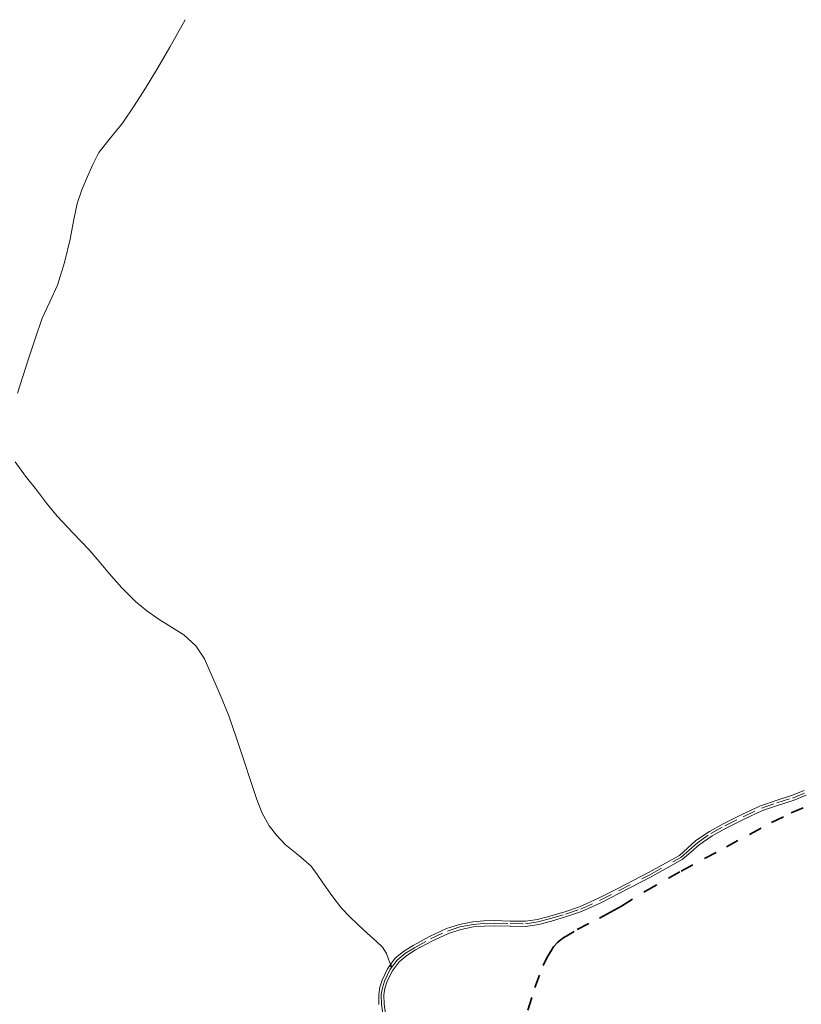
# Model space of a CAD drawing. Header units: metres. Extents: x 407555 to 411072, y 4571682 to 4574038.
# Tile 52 of 67: x 409420 to 409717, y 4573396 to 4573770. Entities that reach past the tile are written whole.
import ezdxf

# ---------------------------------------------------------------- set-up
doc = ezdxf.new("R2010")
doc.units = ezdxf.units.M
doc.header["$MEASUREMENT"] = 0
doc.linetypes.add('bt5mv20_nopinta', pattern=[10, 5, -5])
for name, color, linetype, lineweight in [('COB01_LN', 7, 'Continuous', 15), ('FLU01_LN', 7, 'Continuous', 15), ('FLU04_LN', 7, 'Continuous', 15), ('VIA16_LN', 7, 'Continuous', 15), ('VIA19_LN', 7, 'Continuous', 15)]:
    doc.layers.add(name, color=color, linetype=linetype, lineweight=lineweight)

msp = doc.modelspace()

# ---------------------------------------------------------------- linework, layer by layer
at = {"layer": 'COB01_LN', "color": 92, "linetype": 'bt5mv20_nopinta', "lineweight": 35}
msp.add_polyline3d([(409612.8, 4573393.63, 441.55), (409615.43, 4573402.2, 439.81), (409618.58, 4573410.59, 438.08), (409619.93, 4573413.54, 437.47), (409622.5, 4573417.67, 436.55), (409624.13, 4573419.46, 436.13), (409626.04, 4573420.97, 435.74), (409631.54, 4573424.24, 435.25), (409639.99, 4573428.62, 435.51), (409644.19, 4573430.82, 435.68), (409648.3, 4573433.18, 435.61), (409657.45, 4573438.78, 435.04), (409671.05, 4573446.49, 434.64), (409688.21, 4573455.7, 435.02), (409705.36, 4573464.9, 435.4), (409712.78, 4573468.54, 435.94), (409718.51, 4573470.89, 436.69)], dxfattribs=at)
at = {"layer": 'FLU01_LN', "color": 150, "linetype": 'Continuous', "lineweight": 15}
for points in [[(409482.47, 4573769.93, 508), (409479.56, 4573764.69, 505.94), (409476.64, 4573759.45, 503.88), (409472.13, 4573751.68, 501.12), (409467.41, 4573743.91, 498.8), (409463.17, 4573737.22, 497.03), (409458.75, 4573730.59, 495.26), (409454.18, 4573725.08, 493.51), (409449.76, 4573719.44, 491.76), (409447.44, 4573714.95, 490.63), (409445.43, 4573710.35, 489.48), (409443.27, 4573705.31, 488.07), (409441.43, 4573700.16, 486.61), (409440.03, 4573693.34, 484.66), (409438.82, 4573686.49, 482.74), (409436.63, 4573677.72, 480.68), (409433.98, 4573669.01, 478.71), (409431.07, 4573662.74, 477), (409428.23, 4573656.59, 475.21), (409425.55, 4573648.7, 472.6), (409422.88, 4573640.69, 470.2), (409420.82, 4573634.38, 468.95), (409418.76, 4573628.02, 467.74)], [(409417.89, 4573601.91, 462.19), (409421.88, 4573596.54, 460.76), (409425.96, 4573591.25, 459.4), (409429.86, 4573586.25, 458.27), (409433.84, 4573581.29, 457.25), (409439.91, 4573574.86, 455.93), (409446.07, 4573568.53, 454.55), (409449.84, 4573564.06, 453.54), (409453.6, 4573559.57, 452.53), (409458.47, 4573554.07, 451.27), (409463.61, 4573548.84, 450.01), (409468.01, 4573545.29, 448.86), (409472.67, 4573542.05, 447.77), (409477.37, 4573539.14, 447.1), (409482.07, 4573536.16, 446.59), (409486.54, 4573532.09, 446.09), (409489.86, 4573527.08, 445.57), (409491.94, 4573522.47, 444.99), (409493.93, 4573517.86, 444.28), (409496.64, 4573511.7, 443.11), (409499.13, 4573505.49, 441.97), (409502.03, 4573496.91, 440.73), (409504.89, 4573488.23, 439.53), (409507.31, 4573480.92, 438.59), (409509.73, 4573473.61, 437.6), (409511.8, 4573468.53, 436.68), (409514.47, 4573463.72, 435.7), (409517.31, 4573459.94, 434.93), (409520.57, 4573456.51, 434.18), (409525.64, 4573452.53, 433.51), (409530.41, 4573448.3, 432.87), (409532.63, 4573445.15, 431.7), (409534.8, 4573441.96, 430.54), (409538.24, 4573437.16, 429.92), (409541.89, 4573432.43, 429.3), (409544.95, 4573429.19, 428.57), (409548.16, 4573426.15, 427.88), (409551.71, 4573422.92, 427.33), (409555.28, 4573419.7, 426.87), (409557.46, 4573417.6, 426.61), (409559.07, 4573415.12, 426.44), (409559.84, 4573413.04, 426.39), (409560.6, 4573410.96, 426.33)]]:
    msp.add_polyline3d(points, dxfattribs=at)
at = {"layer": 'FLU04_LN', "color": 202, "linetype": 'bt5mv20_nopinta', "lineweight": 35}
msp.add_polyline3d([(409560.6, 4573410.96, 426.33), (409560.96, 4573409.8, 426.31)], dxfattribs=at)
at = {"layer": 'VIA16_LN', "color": 42, "linetype": 'bt5mv20_nopinta', "lineweight": 15}
msp.add_polyline3d([(409557.63, 4573392.17, 425.35), (409557.16, 4573395.85, 425.68), (409557.06, 4573399.55, 425.98), (409557.47, 4573402.12, 426.06), (409558.29, 4573404.64, 426.11), (409560.29, 4573408.89, 426.27), (409560.96, 4573409.8, 426.31), (409563.09, 4573412.68, 426.43), (409566.22, 4573415.22, 426.57), (409569.61, 4573417.36, 426.72), (409575.77, 4573420.73, 426.79), (409582.18, 4573423.68, 426.88), (409587, 4573425.27, 427.11), (409591.97, 4573426.21, 427.39), (409596.05, 4573426.53, 427.55), (409600.14, 4573426.69, 427.72), (409606, 4573426.52, 428), (409611.86, 4573426.44, 428.3), (409616.67, 4573427.14, 428.57), (409621.41, 4573428.42, 428.84), (409627.12, 4573430.08, 429.08), (409632.76, 4573432, 429.29), (409640.03, 4573435.31, 429.65), (409647.17, 4573438.9, 430.03), (409659.12, 4573445.1, 430.59), (409670.9, 4573451.62, 431.15), (409674.09, 4573454.38, 431.35), (409677.2, 4573457.26, 431.56), (409682.26, 4573460.71, 431.89), (409687.66, 4573463.64, 432.23), (409694.53, 4573467.12, 432.52), (409701.52, 4573470.35, 432.83), (409707.37, 4573472.35, 433.21), (409713.27, 4573474.21, 433.66), (409718.19, 4573476.23, 434.06)], dxfattribs=at)
at = {"layer": 'VIA19_LN', "color": 7, "linetype": 'Continuous', "lineweight": 15}
for points in [[(409717.81, 4573477.14, 434.06), (409712.94, 4573475.13, 433.66), (409707.07, 4573473.28, 433.21), (409701.16, 4573471.26, 432.83), (409694.1, 4573468.01, 432.52), (409687.2, 4573464.51, 432.23), (409681.74, 4573461.55, 431.89), (409676.59, 4573458.03, 431.56), (409673.44, 4573455.11, 431.35), (409670.34, 4573452.43, 431.15), (409658.65, 4573445.96, 430.59), (409646.72, 4573439.77, 430.03), (409639.61, 4573436.2, 429.65), (409632.4, 4573432.91, 429.29), (409626.83, 4573431.02, 429.08), (409621.14, 4573429.36, 428.84), (409616.47, 4573428.1, 428.57), (409611.8, 4573427.42, 428.3), (409606.02, 4573427.5, 428), (409600.14, 4573427.67, 427.72), (409596, 4573427.51, 427.55), (409591.84, 4573427.18, 427.39), (409586.75, 4573426.22, 427.11), (409581.82, 4573424.59, 426.88), (409575.33, 4573421.61, 426.79), (409569.11, 4573418.21, 426.72), (409565.65, 4573416.01, 426.57), (409562.38, 4573413.36, 426.43), (409560.6, 4573410.96, 426.33), (409559.44, 4573409.39, 426.27), (409557.38, 4573405, 426.11), (409556.51, 4573402.35, 426.06), (409556.08, 4573399.61, 425.98), (409556.18, 4573395.77, 425.68)], [(409718.57, 4573475.33, 434.06), (409713.6, 4573473.29, 433.66), (409707.68, 4573471.42, 433.21), (409701.88, 4573469.44, 432.83), (409694.96, 4573466.24, 432.52), (409688.12, 4573462.77, 432.23), (409682.77, 4573459.87, 431.89), (409677.81, 4573456.49, 431.56), (409674.74, 4573453.65, 431.35), (409671.46, 4573450.81, 431.15), (409659.58, 4573444.24, 430.59), (409647.62, 4573438.03, 430.03), (409640.45, 4573434.43, 429.65), (409633.12, 4573431.09, 429.29), (409627.42, 4573429.15, 429.08), (409621.68, 4573427.48, 428.84), (409616.87, 4573426.17, 428.57), (409611.92, 4573425.46, 428.3), (409605.98, 4573425.54, 428), (409600.14, 4573425.71, 427.72), (409596.11, 4573425.55, 427.55), (409592.1, 4573425.24, 427.39), (409587.25, 4573424.32, 427.11), (409582.54, 4573422.77, 426.88), (409576.21, 4573419.85, 426.79), (409570.11, 4573416.51, 426.72), (409566.79, 4573414.42, 426.57), (409563.8, 4573412, 426.43), (409561.13, 4573408.38, 426.27), (409559.2, 4573404.28, 426.11), (409558.42, 4573401.89, 426.06), (409558.04, 4573399.49, 425.98), (409558.13, 4573395.92, 425.68), (409558.6, 4573392.33, 425.35)]]:
    msp.add_polyline3d(points, dxfattribs=at)

doc.saveas('drawing.dxf')
